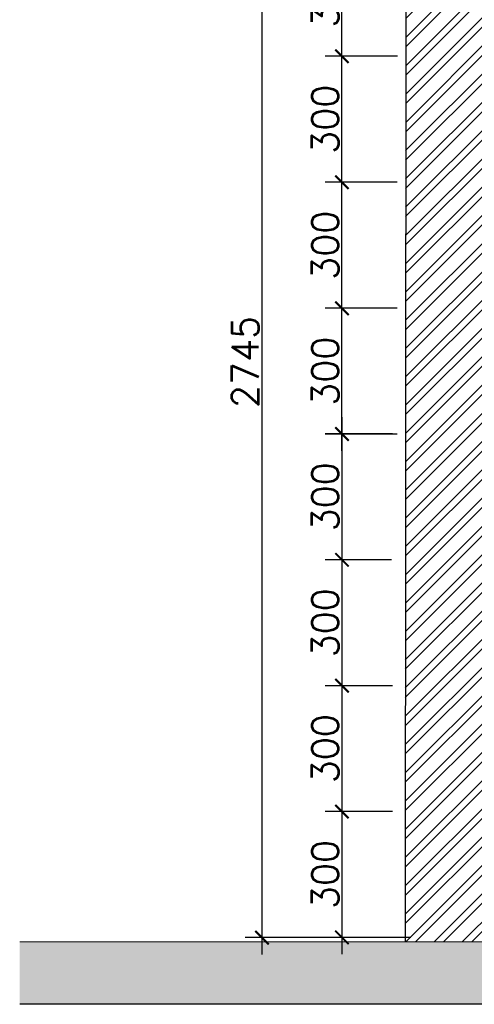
# Model space of a CAD drawing. Header units: millimetres. Extents: x -115474967 to 444143, y -74377 to 241828222.
# Tile 162 of 256: x -117673 to -116589, y 250162 to 252508. Entities that reach past the tile are written whole.
import ezdxf

# ---------------------------------------------------------------- set-up
doc = ezdxf.new("R2010")
doc.units = ezdxf.units.MM
doc.header["$MEASUREMENT"] = 0
for name, color, linetype in [('0-ELEV.25', 4, 'Continuous'), ('0-HACH', 9, 'Continuous'), ('00-6 H-Brickwork', 9, 'Continuous'), ('DIMS-20', 9, 'Continuous'), ('STRU-CONC', 3, 'Continuous')]:
    doc.layers.add(name, color=color, linetype=linetype)
doc.layers.add('C-SECTION CONCRETE', color=82, linetype='Continuous', lineweight=35)
doc.styles.add('DIMS', font='simplex.shx')
doc.dimstyles.new('DIM-20', dxfattribs={"dimscale": 4, "dimtxt": 10, "dimasz": 8, "dimexe": 10, "dimexo": 5, "dimgap": 4, "dimtad": 1, "dimdec": 0, "dimrnd": 5, "dimdsep": 46, "dimtxsty": 'DIMS', "dimblk": 'ARCHTICK', "dimcen": 25, "dimdle": 10, "dimclrd": 9, "dimclre": 9, "dimclrt": 4, "dimadec": 0, "dimazin": 0, "dimtfac": 1, "dimtdec": 0, "dimtmove": 2, "dimatfit": 2, "dimfxl": 1, "dimtolj": 1, "dimtzin": 0, "dimarcsym": 0})

# ---------------------------------------------------------------- blocks, each defined once
blk = doc.blocks.new('_ArchTick')
at = {"color": 0, "linetype": 'ByBlock', "const_width": 0.15}
blk.add_lwpolyline([(-0.5, -0.5), (0.5, 0.5)], dxfattribs=at)
blk = doc.blocks.new('*D181')
at = {"layer": 'Defpoints', "color": 0, "transparency": 16777216}
for p in [(-116763.8, 251521, 0.3), (-116904.7, 251221), (-116766.8, 251221)]:
    blk.add_point(p, dxfattribs=at)
at = {"layer": 'DIMS-20', "color": 9, "lineweight": -2, "transparency": 16777216}
for p, q in [((-116904.7, 251561), (-116904.7, 251181)), ((-116783.8, 251521), (-116944.7, 251521)), ((-116786.8, 251221), (-116944.7, 251221))]:
    blk.add_line(p, q, dxfattribs=at)
at = {"layer": 'DIMS-20', "color": 9, "lineweight": -2, "transparency": 16777216, "xscale": 32, "yscale": 32, "zscale": 32}
for p, rotation in [((-116904.7, 251521), 90), ((-116904.7, 251221), 270)]:
    blk.add_blockref('_ArchTick', p, dxfattribs=dict(at, rotation=rotation))
at = {"layer": 'DIMS-20', "color": 4, "transparency": 16777216, "insert": (-116944.7, 251371), "char_height": 64, "attachment_point": 5, "rotation": 90, "style": 'DIMS'}
blk.add_mtext('\\A1;300', dxfattribs=at)
blk = doc.blocks.new('*D182')
at = {"layer": 'Defpoints', "color": 0, "transparency": 16777216}
for p in [(-116766.8, 251221), (-116904.7, 250921), (-116793.8, 250921)]:
    blk.add_point(p, dxfattribs=at)
at = {"layer": 'DIMS-20', "color": 9, "lineweight": -2, "transparency": 16777216}
for p, q in [((-116904.7, 251261), (-116904.7, 250881)), ((-116786.8, 251221), (-116944.7, 251221)), ((-116813.8, 250921), (-116944.7, 250921))]:
    blk.add_line(p, q, dxfattribs=at)
at = {"layer": 'DIMS-20', "color": 9, "lineweight": -2, "transparency": 16777216, "xscale": 32, "yscale": 32, "zscale": 32}
for p, rotation in [((-116904.7, 251221), 90), ((-116904.7, 250921), 270)]:
    blk.add_blockref('_ArchTick', p, dxfattribs=dict(at, rotation=rotation))
at = {"layer": 'DIMS-20', "color": 4, "transparency": 16777216, "insert": (-116944.7, 251071), "char_height": 64, "attachment_point": 5, "rotation": 90, "style": 'DIMS'}
blk.add_mtext('\\A1;300', dxfattribs=at)
blk = doc.blocks.new('*D183')
at = {"layer": 'Defpoints', "color": 0, "transparency": 16777216}
for p in [(-116763.8, 250921), (-116904.7, 250621), (-116763.8, 250621, 0)]:
    blk.add_point(p, dxfattribs=at)
at = {"layer": 'DIMS-20', "color": 9, "lineweight": -2, "transparency": 16777216}
for p, q in [((-116904.7, 250961), (-116904.7, 250581)), ((-116783.8, 250921), (-116944.7, 250921)), ((-116783.8, 250621), (-116944.7, 250621))]:
    blk.add_line(p, q, dxfattribs=at)
at = {"layer": 'DIMS-20', "color": 9, "lineweight": -2, "transparency": 16777216, "xscale": 32, "yscale": 32, "zscale": 32}
for p, rotation in [((-116904.7, 250921), 90), ((-116904.7, 250621), 270)]:
    blk.add_blockref('_ArchTick', p, dxfattribs=dict(at, rotation=rotation))
at = {"layer": 'DIMS-20', "color": 4, "transparency": 16777216, "insert": (-116944.7, 250771), "char_height": 64, "attachment_point": 5, "rotation": 90, "style": 'DIMS'}
blk.add_mtext('\\A1;300', dxfattribs=at)
blk = doc.blocks.new('*D184')
at = {"layer": 'Defpoints', "color": 0, "transparency": 16777216}
for p in [(-116793.8, 250621, 0), (-116904.7, 250321), (-116720.5, 250321)]:
    blk.add_point(p, dxfattribs=at)
at = {"layer": 'DIMS-20', "color": 9, "lineweight": -2, "transparency": 16777216}
for p, q in [((-116904.7, 250661), (-116904.7, 250281)), ((-116813.8, 250621), (-116944.7, 250621)), ((-116740.5, 250321), (-116944.7, 250321))]:
    blk.add_line(p, q, dxfattribs=at)
at = {"layer": 'DIMS-20', "color": 9, "lineweight": -2, "transparency": 16777216, "xscale": 32, "yscale": 32, "zscale": 32}
for p, rotation in [((-116904.7, 250621), 90), ((-116904.7, 250321), 270)]:
    blk.add_blockref('_ArchTick', p, dxfattribs=dict(at, rotation=rotation))
at = {"layer": 'DIMS-20', "color": 4, "transparency": 16777216, "insert": (-116944.7, 250471), "char_height": 64, "attachment_point": 5, "rotation": 90, "style": 'DIMS'}
blk.add_mtext('\\A1;300', dxfattribs=at)
blk = doc.blocks.new('*D368')
at = {"layer": 'Defpoints', "color": 0, "transparency": 16777216}
for p in [(-117095.3, 253064.6), (-116752.2, 253064.6, 10), (-116892.3, 250320.6, 195.6)]:
    blk.add_point(p, dxfattribs=at)
at = {"layer": 'DIMS-20', "color": 9, "lineweight": -2, "transparency": 16777216}
for p, q in [((-117095.3, 250280.6), (-117095.3, 253104.6)), ((-116772.2, 253064.6), (-117135.3, 253064.6)), ((-116912.3, 250320.6), (-117135.3, 250320.6))]:
    blk.add_line(p, q, dxfattribs=at)
at = {"layer": 'DIMS-20', "color": 9, "lineweight": -2, "transparency": 16777216, "xscale": 32, "yscale": 32, "zscale": 32}
for p, rotation in [((-117095.3, 253064.6), 90), ((-117095.3, 250320.6), 270)]:
    blk.add_blockref('_ArchTick', p, dxfattribs=dict(at, rotation=rotation))
at = {"layer": 'DIMS-20', "color": 4, "transparency": 16777216, "insert": (-117135.3, 251692.6), "char_height": 64, "attachment_point": 5, "rotation": 90, "style": 'DIMS'}
blk.add_mtext('\\A1;2745', dxfattribs=at)
blk = doc.blocks.new('*D369')
at = {"layer": 'Defpoints', "color": 0, "transparency": 16777216}
for p in [(-116904.7, 251820.4), (-116753, 251820.4), (-116753.2, 251520.5)]:
    blk.add_point(p, dxfattribs=at)
at = {"layer": 'DIMS-20', "color": 9, "lineweight": -2, "transparency": 16777216}
for p, q in [((-116904.7, 251480.5), (-116904.7, 251860.4)), ((-116773, 251820.4), (-116944.7, 251820.4)), ((-116773.2, 251520.5), (-116944.7, 251520.5))]:
    blk.add_line(p, q, dxfattribs=at)
at = {"layer": 'DIMS-20', "color": 9, "lineweight": -2, "transparency": 16777216, "xscale": 32, "yscale": 32, "zscale": 32}
for p, rotation in [((-116904.7, 251820.4), 90), ((-116904.7, 251520.5), 270)]:
    blk.add_blockref('_ArchTick', p, dxfattribs=dict(at, rotation=rotation))
at = {"layer": 'DIMS-20', "color": 4, "transparency": 16777216, "insert": (-116944.7, 251670.4), "char_height": 64, "attachment_point": 5, "rotation": 90, "style": 'DIMS'}
blk.add_mtext('\\A1;300', dxfattribs=at)
blk = doc.blocks.new('*D370')
at = {"layer": 'Defpoints', "color": 0, "transparency": 16777216}
for p in [(-116904.7, 252120.8), (-116752.8, 252120.8), (-116753, 251820.4)]:
    blk.add_point(p, dxfattribs=at)
at = {"layer": 'DIMS-20', "color": 9, "lineweight": -2, "transparency": 16777216}
for p, q in [((-116904.7, 251780.4), (-116904.7, 252160.8)), ((-116772.8, 252120.8), (-116944.7, 252120.8)), ((-116773, 251820.4), (-116944.7, 251820.4))]:
    blk.add_line(p, q, dxfattribs=at)
at = {"layer": 'DIMS-20', "color": 9, "lineweight": -2, "transparency": 16777216, "xscale": 32, "yscale": 32, "zscale": 32}
for p, rotation in [((-116904.7, 252120.8), 90), ((-116904.7, 251820.4), 270)]:
    blk.add_blockref('_ArchTick', p, dxfattribs=dict(at, rotation=rotation))
at = {"layer": 'DIMS-20', "color": 4, "transparency": 16777216, "insert": (-116944.7, 251970.6), "char_height": 64, "attachment_point": 5, "rotation": 90, "style": 'DIMS'}
blk.add_mtext('\\A1;300', dxfattribs=at)
blk = doc.blocks.new('*D371')
at = {"layer": 'Defpoints', "color": 0, "transparency": 16777216}
for p in [(-116904.7, 252421.1), (-116752.6, 252421.1), (-116752.8, 252120.8)]:
    blk.add_point(p, dxfattribs=at)
at = {"layer": 'DIMS-20', "color": 9, "lineweight": -2, "transparency": 16777216}
for p, q in [((-116904.7, 252080.8), (-116904.7, 252461.1)), ((-116772.6, 252421.1), (-116944.7, 252421.1)), ((-116772.8, 252120.8), (-116944.7, 252120.8))]:
    blk.add_line(p, q, dxfattribs=at)
at = {"layer": 'DIMS-20', "color": 9, "lineweight": -2, "transparency": 16777216, "xscale": 32, "yscale": 32, "zscale": 32}
for p, rotation in [((-116904.7, 252421.1), 90), ((-116904.7, 252120.8), 270)]:
    blk.add_blockref('_ArchTick', p, dxfattribs=dict(at, rotation=rotation))
at = {"layer": 'DIMS-20', "color": 4, "transparency": 16777216, "insert": (-116944.7, 252270.9), "char_height": 64, "attachment_point": 5, "rotation": 90, "style": 'DIMS'}
blk.add_mtext('\\A1;300', dxfattribs=at)
blk = doc.blocks.new('*D372')
at = {"layer": 'Defpoints', "color": 0, "transparency": 16777216}
for p in [(-116904.7, 252721.5), (-116752.4, 252721.5), (-116752.6, 252421.1)]:
    blk.add_point(p, dxfattribs=at)
at = {"layer": 'DIMS-20', "color": 9, "lineweight": -2, "transparency": 16777216}
for p, q in [((-116904.7, 252381.1), (-116904.7, 252761.5)), ((-116772.4, 252721.5), (-116944.7, 252721.5)), ((-116772.6, 252421.1), (-116944.7, 252421.1))]:
    blk.add_line(p, q, dxfattribs=at)
at = {"layer": 'DIMS-20', "color": 9, "lineweight": -2, "transparency": 16777216, "xscale": 32, "yscale": 32, "zscale": 32}
for p, rotation in [((-116904.7, 252721.5), 90), ((-116904.7, 252421.1), 270)]:
    blk.add_blockref('_ArchTick', p, dxfattribs=dict(at, rotation=rotation))
at = {"layer": 'DIMS-20', "color": 4, "transparency": 16777216, "insert": (-116944.7, 252571.3), "char_height": 64, "attachment_point": 5, "rotation": 90, "style": 'DIMS'}
blk.add_mtext('\\A1;300', dxfattribs=at)

msp = doc.modelspace()

# ---------------------------------------------------------------- hatches: boundary and pattern name
at = {"layer": '0-HACH'}
h = msp.add_hatch(dxfattribs=at)
h.set_pattern_fill('AR-CONC', color=8, scale=0.8, style=0)
h.set_pattern_definition([(50, (-2028824.3, 3066403.58), (145.747735, -12.7512684), [15.24, -167.64]), (355, (-2028824.3, 3066403.58), (-28.194737, 152.845476), [12.192, -134.1124673]), (100.4514447, (-2028812.15, 3066402.51), (117.5529977, 140.0942015), [12.952007, -142.472196]), (46.1842, (-2028824.3, 3066444.22), (216.863233, -33.633862), [22.86, -251.46]), (96.6355576, (-2028806.22, 3066441.41), (189.923307, 197.9409), [19.428019, -213.708487]), (351.184151, (-2028824.3, 3066444.22), (189.923307, 197.9409), [18.287974, -201.167786]), (21, (-2028803.98, 3066434.06), (121.291513, -81.8121585), [15.24, -167.64]), (326, (-2028803.98, 3066434.06), (49.441623, 147.350373), [12.192, -134.112]), (71.451445, (-2028793.87, 3066427.24), (170.7331354, 65.538215), [12.952007, -142.47195]), (37.5, (-2028824.295, 3066403.577), (2.4708826, 67.6440311), [0, -132.4864, 0, -136.144, 0, -134.62]), (7.5, (-2028824.295, 3066403.58), (53.45573, 80.1444599), [0, -77.6224, 0, -129.4384, 0, -51.308]), (327.5, (-2028869.61, 3066403.577), (108.4724761, -4.5829952), [0, -50.8, 0, -158.496, 0, -210.312]), (317.5, (-2028889.93, 3066403.58), (118.503345, 20.3411928), [0, -66.04, 0, -105.2576, 0, -149.352])])
h.paths.add_polyline_path([(-110126.90926, 250310.26944), (-117673.12061, 250310.71201), (-117673.09378, 250161.71039), (-110126.62141, 250163.47877)])
at = {"layer": '00-6 H-Brickwork', "lineweight": 0}
h = msp.add_hatch(dxfattribs=at)
h.set_pattern_fill('ANSI32', color=8, scale=5, angle=360, style=0)
h.set_pattern_definition([(45, (-2016562.506, 3066482.054), (-33.67596045, 33.67596045), []), (45, (-2016540.056, 3066482.054), (-33.67596045, 33.67596045), [])])
h.paths.add_polyline_path([(-116521.84867, 253064.5349), (-116752.2194, 253064.5349), (-116754.02501, 250310.97065), (-116522.11817, 250310.33431)])

# ---------------------------------------------------------------- linework, layer by layer
at = {"layer": '0-ELEV.25'}
msp.add_line((-116752.2128, 253064.56189, 10.04607), (-116754.02505, 250310.28296, -168.81494), dxfattribs=at)
at = {"layer": 'C-SECTION CONCRETE', "lineweight": 0}
msp.add_line((-110126.64785, 250310.27795, -357.70059), (-117673.12061, 250310.71201, -357.70059), dxfattribs=at)
at = {"layer": 'STRU-CONC', "color": 3}
msp.add_line((-110126.62141, 250163.47877, -357.70059), (-117673.09378, 250161.71039, 185.66402), dxfattribs=at)

# ---------------------------------------------------------------- dimensions: what is measured, and where the dimension line sits
at = {"layer": 'DIMS-20'}
for base, p1, p2, picture, middle in [((-117095.30035, 253064.56189), (-116892.27492, 250320.63344, 195.60397), (-116752.2128, 253064.56189, 10.04607), '*D368', (-117135.30035, 251692.59766)), ((-116904.73098, 252721.5085, 751.072), (-116752.57913, 252421.13365, 751.072), (-116752.38149, 252721.5085, 751.072), '*D372', (-116944.73098, 252571.32107, 751.072)), ((-116904.73098, 252421.13365, 751.072), (-116752.77677, 252120.7588, 751.072), (-116752.57913, 252421.13365, 751.072), '*D371', (-116944.73098, 252270.94622, 751.072)), ((-116904.73098, 252120.7588, 751.072), (-116752.97441, 251820.38395, 751.072), (-116752.77677, 252120.7588, 751.072), '*D370', (-116944.73098, 251970.57137, 751.072)), ((-116904.73098, 251820.38395, 751.072), (-116753.17172, 251520.50696, 751.072), (-116752.97441, 251820.38395, 751.072), '*D369', (-116944.73098, 251670.44545, 751.072)), ((-116904.73098, 251221.0201, -357.70059), (-116763.79115, 251521.02203, -357.44802), (-116766.83487, 251221.0201, -357.70059), '*D181', (-116944.73098, 251371.02107, -357.70059)), ((-116904.73098, 250921.0201, -357.70059), (-116766.83487, 251221.0201, -357.70059), (-116793.81761, 250921.0201, -357.70059), '*D182', (-116944.73098, 251071.0201, -357.70059)), ((-116904.73098, 250621.01589, -357.70059), (-116763.81761, 250921.0201, -357.70059), (-116763.80035, 250621.01589, -357.70058), '*D183', (-116944.73098, 250771.018, -357.70059)), ((-116904.73098, 250321.0201, -357.70059), (-116793.80035, 250621.01589, -357.70058), (-116720.48749, 250321.0201, -357.70059), '*D184', (-116944.73098, 250471.018, -357.70059))]:
    dim = msp.add_linear_dim(base=base, p1=p1, p2=p2, angle=90, dimstyle='DIM-20', override={"dimtxt": 16, "dimgap": 2}, dxfattribs=at)
    dim.commit()
    dim.dimension.update_dxf_attribs({"geometry": picture, "text_midpoint": middle})

doc.saveas('drawing.dxf')
